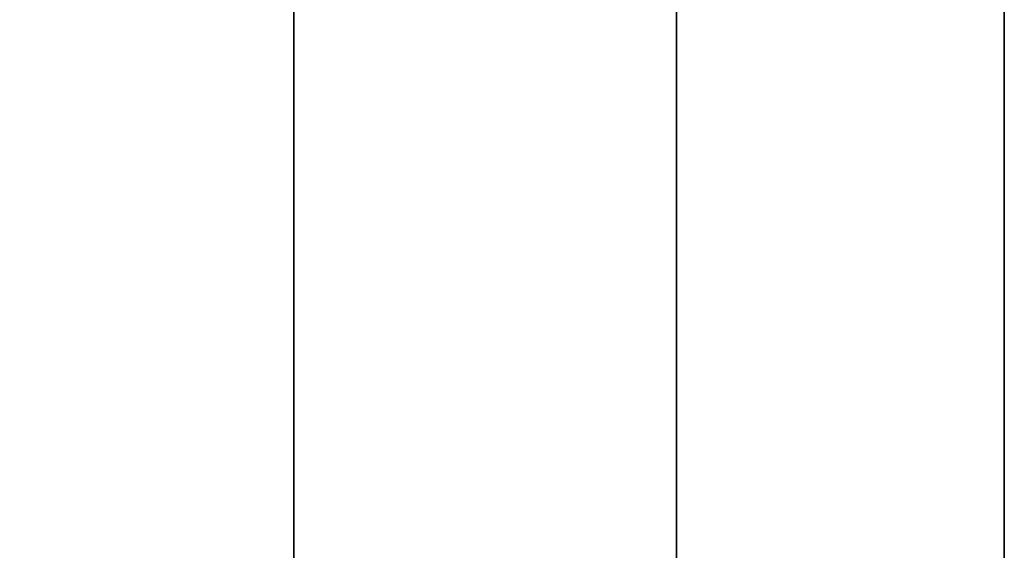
# Model space of a CAD drawing. Header units: millimetres. Extents: x -250 to 250, y -226 to 214.
# Tile 222 of 240: x 214 to 250, y -155 to -136. Entities that reach past the tile are written whole.
import ezdxf

# ---------------------------------------------------------------- set-up
doc = ezdxf.new("R2010")
doc.units = ezdxf.units.MM
doc.layers.add('Livello 01', color=7, linetype='Continuous')

# ---------------------------------------------------------------- blocks, each defined once
blk = doc.blocks.new('MCP141A13_03')
at = {"layer": 'Livello 01', "color": 253, "true_color": 0x999999}
for points in [[(238, 6, 5), (238, 6, 428)], [(250, -6, 428), (250, -6, 5)]]:
    blk.add_open_spline(points, degree=1, dxfattribs=at)
blk = doc.blocks.new('MCP141A14_03')
at = {"layer": 'Livello 01', "color": 253, "true_color": 0x999999, "extrusion": (0, -1, 0)}
blk.add_arc((200, 390, 6), 22, 180, 0, dxfattribs=at)
at = {"layer": 'Livello 01', "color": 253, "true_color": 0x999999}
for points in [[(250, 6, 5), (250, 6, 428)], [(238, -6, 428), (238, -6, 5)]]:
    blk.add_open_spline(points, degree=1, dxfattribs=at)
blk = doc.blocks.new('MCP141A10_01')
at = {"layer": 'Livello 01', "color": 253, "true_color": 0x999999}
for p, q in [((185.5, 0, 12), (-185.5, 0, 12)), ((185.5, 0), (-185.5, 0)), ((185.5, -14, 6), (-185.5, -14, 6))]:
    blk.add_line(p, q, dxfattribs=at)
for points in [[(185.5, -14), (-185.5, -14)], [(-185.5, -14, 12), (185.5, -14, 12)]]:
    blk.add_open_spline(points, degree=1, dxfattribs=at)
blk = doc.blocks.new('Piedino 40x16')
at = {"layer": 'Livello 01', "color": 8, "true_color": 0x707070, "extrusion": (0, 1, 0)}
for centre, radius in [((0, 0, 13.201), 18.645), ((0, 0), 19.8)]:
    blk.add_arc(centre, radius, 90, 270, dxfattribs=at)

msp = doc.modelspace()

# ---------------------------------------------------------------- block references
at = {"layer": 'Livello 01', "extrusion": (0, -1, -2.22045e-16)}
for name, p in [('MCP141A13_03', (0, 337.97, -214.03)), ('MCP141A14_03', (0, -0.03, -214.03))]:
    msp.add_blockref(name, p, dxfattribs=at)
at = {"layer": 'Livello 01', "rotation": 90}
msp.add_blockref('MCP141A10_01', (224, -28.47, 131.97), dxfattribs=at)
at = {"layer": 'Livello 01', "extrusion": (3.26536e-16, 4.35382e-18, -1), "rotation": 270}
msp.add_blockref('MCP141A10_01', (-224, -28.47, -241.97), dxfattribs=at)
at = {"layer": 'Livello 01', "extrusion": (-0.546944, 0.837169, 2.06562e-17), "rotation": 180}
msp.add_blockref('Piedino 40x16', (-71.188, -2.03, -256.705), dxfattribs=at)

doc.saveas('drawing.dxf')
